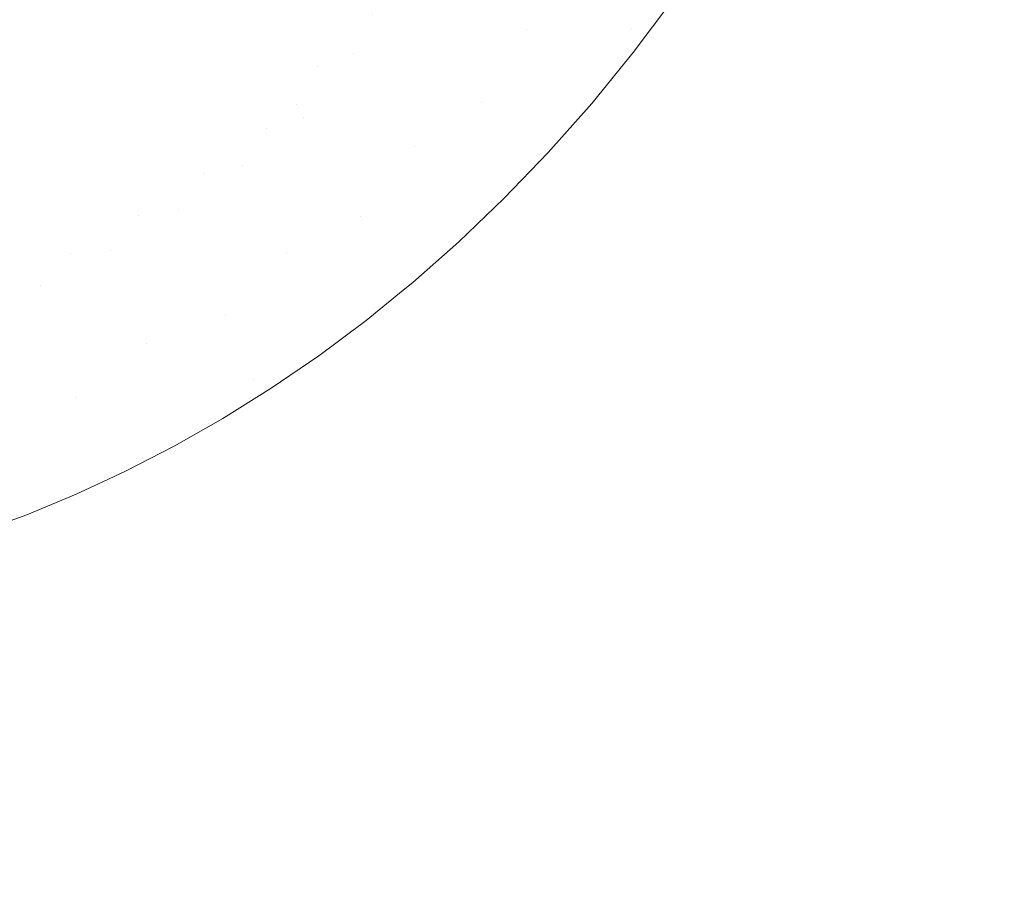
# Model space of a CAD drawing. Header units: centimetres. Extents: x -21.6 to 22.7, y 3.4 to 5.2.
# Tile 199 of 256: x 7.746 to 7.915, y 3.55 to 3.7. Entities that reach past the tile are written whole.
import ezdxf

# ---------------------------------------------------------------- set-up
doc = ezdxf.new("R2010")
doc.units = ezdxf.units.CM
doc.header["$LTSCALE"] = 2.54
doc.layers.add('Lucido design-1', color=7, linetype='Continuous')

# ---------------------------------------------------------------- blocks, each defined once
blk = doc.blocks.new('Gruppo-4-1')
at = {"color": 7, "linetype": 'Continuous', "lineweight": 9}
blk.add_3dface([(-21.50342, 5.10021, -1872.21551), (-21.50342, 3.50021, -1872.21551), (22.63035, 3.50021, -1872.21551), (22.63035, 5.10021, -1872.21551)], dxfattribs=at)
for points, invisible_edges in [([(22.63035, 5.10021, -1873.01551), (22.63035, 3.50021, -1873.01551), (7.68658, 3.6009, -1873.01551), (7.69526, 3.60179, -1873.01551)], 10), ([(22.63035, 5.10021, -1873.01551), (7.69526, 3.60179, -1873.01551), (7.70079, 3.60259, -1873.01551)], 9), ([(7.70079, 3.60259, -1873.01551), (7.70392, 3.60304, -1873.01551), (22.63035, 5.10021, -1873.01551)], 10), ([(22.63035, 5.10021, -1873.01551), (7.70392, 3.60304, -1873.01551), (7.71256, 3.60467, -1873.01551)], 9), ([(22.63035, 5.10021, -1873.01551), (7.71256, 3.60467, -1873.01551), (7.72118, 3.60666, -1873.01551)], 9), ([(22.63035, 5.10021, -1873.01551), (7.72118, 3.60666, -1873.01551), (7.72978, 3.60904, -1873.01551)], 9), ([(22.63035, 5.10021, -1873.01551), (7.72978, 3.60904, -1873.01551), (7.73835, 3.61179, -1873.01551)], 9), ([(22.63035, 5.10021, -1873.01551), (7.73835, 3.61179, -1873.01551), (7.74689, 3.61493, -1873.01551)], 9), ([(22.63035, 5.10021, -1873.01551), (7.74689, 3.61493, -1873.01551), (7.75539, 3.61846, -1873.01551)], 9), ([(22.63035, 5.10021, -1873.01551), (7.75539, 3.61846, -1873.01551), (7.76006, 3.62063, -1873.01551)], 9), ([(7.76006, 3.62063, -1873.01551), (7.76385, 3.6224, -1873.01551), (22.63035, 5.10021, -1873.01551)], 10), ([(22.63035, 5.10021, -1873.01551), (7.76385, 3.6224, -1873.01551), (7.77227, 3.62674, -1873.01551)], 9), ([(22.63035, 5.10021, -1873.01551), (7.77227, 3.62674, -1873.01551), (7.78063, 3.63151, -1873.01551)], 9), ([(22.63035, 5.10021, -1873.01551), (7.78063, 3.63151, -1873.01551), (7.78892, 3.6367, -1873.01551)], 9), ([(22.63035, 5.10021, -1873.01551), (7.78892, 3.6367, -1873.01551), (7.79714, 3.64232, -1873.01551)], 9), ([(22.63035, 5.10021, -1873.01551), (7.79714, 3.64232, -1873.01551), (7.80528, 3.6484, -1873.01551)], 9), ([(22.63035, 5.10021, -1873.01551), (7.80528, 3.6484, -1873.01551), (7.8117, 3.65362, -1873.01551)], 9), ([(7.8117, 3.65362, -1873.01551), (7.81332, 3.65493, -1873.01551), (22.63035, 5.10021, -1873.01551)], 10), ([(22.63035, 5.10021, -1873.01551), (7.81332, 3.65493, -1873.01551), (7.82124, 3.66193, -1873.01551)], 9), ([(22.63035, 5.10021, -1873.01551), (7.82124, 3.66193, -1873.01551), (7.82903, 3.6694, -1873.01551)], 9), ([(22.63035, 5.10021, -1873.01551), (7.82903, 3.6694, -1873.01551), (7.83667, 3.67735, -1873.01551)], 9), ([(7.83667, 3.67735, -1873.01551), (7.84414, 3.68579, -1873.01551), (22.63035, 5.10021, -1873.01551)], 10), ([(7.84414, 3.68579, -1873.01551), (7.85149, 3.69482, -1873.01551), (22.63035, 5.10021, -1873.01551)], 10), ([(22.63035, 5.10021, -1873.01551), (7.85149, 3.69482, -1873.01551), (7.85284, 3.69663, -1873.01551), (7.85855, 3.70425, -1873.01551)], 9), ([(7.85096, 3.69873, -1873.01547), (7.84906, 3.70084, -1873.01532), (7.86507, 3.72396, -1873.01532), (7.86715, 3.72209, -1873.01547)], 15), ([(7.85096, 3.69873, -1873.01547), (7.86715, 3.72209, -1873.01547), (7.86536, 3.71417, -1873.01551), (7.85855, 3.70425, -1873.01551)], 11), ([(7.82429, 3.70914, -1873.00978), (7.81545, 3.69934, -1873.00978), (7.8139, 3.70148, -1873.00872), (7.82264, 3.71117, -1873.00872)], 15), ([(7.83111, 3.7007, -1873.01315), (7.83968, 3.71128, -1873.01315), (7.84153, 3.70922, -1873.01377), (7.83287, 3.69853, -1873.01377)], 15), ([(7.82596, 3.70707, -1873.01075), (7.81703, 3.69717, -1873.01075), (7.81545, 3.69934, -1873.00978), (7.82429, 3.70914, -1873.00978)], 15), ([(7.83287, 3.69853, -1873.01377), (7.84153, 3.70922, -1873.01377), (7.84339, 3.70715, -1873.0143)], 11), ([(7.82765, 3.70497, -1873.01164), (7.81863, 3.69496, -1873.01164), (7.81703, 3.69717, -1873.01075), (7.82596, 3.70707, -1873.01075)], 15), ([(7.83287, 3.69853, -1873.01377), (7.84339, 3.70715, -1873.0143), (7.82521, 3.68589, -1873.0143)], 11), ([(7.84339, 3.70715, -1873.0143), (7.84527, 3.70506, -1873.01474), (7.82689, 3.68357, -1873.01474), (7.82521, 3.68589, -1873.0143)], 15), ([(7.79181, 3.70053, -1873.00085), (7.79642, 3.70473, -1873.00085), (7.7977, 3.70275, -1873.00233), (7.79304, 3.69851, -1873.00233)], 15), ([(7.80496, 3.70311, -1873.0051), (7.80035, 3.69866, -1873.0051), (7.79901, 3.70073, -1873.00375), (7.80357, 3.70513, -1873.00375)], 15), ([(7.82937, 3.70285, -1873.01244), (7.82025, 3.69273, -1873.01244), (7.81863, 3.69496, -1873.01164), (7.82765, 3.70497, -1873.01164)], 15), ([(7.82859, 3.68123, -1873.01508), (7.82689, 3.68357, -1873.01474), (7.84527, 3.70506, -1873.01474), (7.84716, 3.70295, -1873.01508)], 15), ([(7.74662, 3.69891, -1872.97751), (7.74609, 3.70031, -1872.97551), (7.751, 3.70312, -1872.97551), (7.75156, 3.70175, -1872.97751)], 15), ([(7.75277, 3.69881, -1872.98144), (7.75216, 3.70031, -1872.97949), (7.75702, 3.70333, -1872.97949), (7.75768, 3.70185, -1872.98144)], 15), ([(7.75907, 3.69871, -1872.9853), (7.75836, 3.70031, -1872.98338), (7.76319, 3.70352, -1872.98338), (7.76394, 3.70194, -1872.9853)], 15), ([(7.76552, 3.6986, -1872.98904), (7.76472, 3.7003, -1872.98718), (7.76951, 3.70371, -1872.98718), (7.77036, 3.70204, -1872.98904)], 15), ([(7.77694, 3.70215, -1872.99264), (7.77214, 3.69852, -1872.99264), (7.77123, 3.70031, -1872.99086), (7.77598, 3.70391, -1872.99086)], 15), ([(7.77792, 3.70033, -1872.99438), (7.78263, 3.70414, -1872.99438), (7.78368, 3.7023, -1872.99607), (7.77893, 3.69846, -1872.99607)], 15), ([(7.7906, 3.70249, -1872.99931), (7.7859, 3.69845, -1872.99931), (7.78478, 3.7004, -1872.99772), (7.78944, 3.7044, -1872.99772)], 15), ([(7.80638, 3.70104, -1873.00638), (7.80172, 3.69655, -1873.00638), (7.80035, 3.69866, -1873.0051), (7.80496, 3.70311, -1873.0051)], 15), ([(7.80638, 3.70104, -1873.00638), (7.81238, 3.70358, -1873.00759), (7.80312, 3.69439, -1873.00759)], 11), ([(7.81238, 3.70358, -1873.00759), (7.8139, 3.70148, -1873.00872), (7.80454, 3.69219, -1873.00872), (7.80312, 3.69439, -1873.00759)], 15), ([(7.83111, 3.7007, -1873.01315), (7.82189, 3.69047, -1873.01315), (7.82025, 3.69273, -1873.01244), (7.82937, 3.70285, -1873.01244)], 15), ([(7.84716, 3.70295, -1873.01508), (7.84906, 3.70084, -1873.01532), (7.83029, 3.67889, -1873.01532), (7.82859, 3.68123, -1873.01508)], 15), ([(7.85855, 3.70425, -1873.01551), (7.85284, 3.69663, -1873.01551), (7.85096, 3.69873, -1873.01547)], 10), ([(7.74061, 3.699, -1872.97351), (7.74558, 3.70164, -1872.97351), (7.74609, 3.70031, -1872.97551), (7.74109, 3.69765, -1872.97551)], 15), ([(7.75156, 3.70175, -1872.97751), (7.75216, 3.70031, -1872.97949), (7.74718, 3.69745, -1872.97949), (7.74662, 3.69891, -1872.97751)], 15), ([(7.75768, 3.70185, -1872.98144), (7.75836, 3.70031, -1872.98338), (7.75342, 3.69725, -1872.98338), (7.75277, 3.69881, -1872.98144)], 15), ([(7.76394, 3.70194, -1872.9853), (7.76472, 3.7003, -1872.98718), (7.75981, 3.69704, -1872.98718), (7.75907, 3.69871, -1872.9853)], 15), ([(7.77036, 3.70204, -1872.98904), (7.77123, 3.70031, -1872.99086), (7.76636, 3.69684, -1872.99086), (7.76552, 3.6986, -1872.98904)], 15), ([(7.77792, 3.70033, -1872.99438), (7.77308, 3.69666, -1872.99438), (7.77214, 3.69852, -1872.99264), (7.77694, 3.70215, -1872.99264)], 15), ([(7.77893, 3.69846, -1872.99607), (7.78368, 3.7023, -1872.99607), (7.78478, 3.7004, -1872.99772), (7.77998, 3.69653, -1872.99772)], 15), ([(7.79181, 3.70053, -1873.00085), (7.78705, 3.69644, -1873.00085), (7.7859, 3.69845, -1872.99931), (7.7906, 3.70249, -1872.99931)], 15), ([(7.79304, 3.69851, -1873.00233), (7.7977, 3.70275, -1873.00233), (7.79901, 3.70073, -1873.00375), (7.7943, 3.69644, -1873.00375)], 15), ([(7.80599, 3.68995, -1873.00978), (7.80454, 3.69219, -1873.00872), (7.8139, 3.70148, -1873.00872), (7.81545, 3.69934, -1873.00978)], 15), ([(7.74159, 3.69623, -1872.97751), (7.74109, 3.69765, -1872.97551), (7.74609, 3.70031, -1872.97551), (7.74662, 3.69891, -1872.97751)], 15), ([(7.74776, 3.69593, -1872.98144), (7.74718, 3.69745, -1872.97949), (7.75216, 3.70031, -1872.97949), (7.75277, 3.69881, -1872.98144)], 15), ([(7.75409, 3.69562, -1872.9853), (7.75342, 3.69725, -1872.98338), (7.75836, 3.70031, -1872.98338), (7.75907, 3.69871, -1872.9853)], 15), ([(7.76057, 3.69531, -1872.98904), (7.75981, 3.69704, -1872.98718), (7.76472, 3.7003, -1872.98718), (7.76552, 3.6986, -1872.98904)], 15), ([(7.76636, 3.69684, -1872.99086), (7.77123, 3.70031, -1872.99086), (7.77214, 3.69852, -1872.99264), (7.76723, 3.69502, -1872.99264)], 15), ([(7.77893, 3.69846, -1872.99607), (7.77405, 3.69475, -1872.99607), (7.77308, 3.69666, -1872.99438), (7.77792, 3.70033, -1872.99438)], 15), ([(7.77998, 3.69653, -1872.99772), (7.78478, 3.7004, -1872.99772), (7.7859, 3.69845, -1872.99931), (7.78106, 3.69454, -1872.99931)], 15), ([(7.79304, 3.69851, -1873.00233), (7.78824, 3.69439, -1873.00233), (7.78705, 3.69644, -1873.00085), (7.79181, 3.70053, -1873.00085)], 15), ([(7.7943, 3.69644, -1873.00375), (7.79901, 3.70073, -1873.00375), (7.80035, 3.69866, -1873.0051), (7.79559, 3.69433, -1873.0051)], 15), ([(7.80312, 3.69439, -1873.00759), (7.80172, 3.69655, -1873.00638), (7.80638, 3.70104, -1873.00638)], 11), ([(7.83287, 3.69853, -1873.01377), (7.82354, 3.68819, -1873.01377), (7.82189, 3.69047, -1873.01315), (7.83111, 3.7007, -1873.01315)], 15), ([(7.83199, 3.67654, -1873.01547), (7.83029, 3.67889, -1873.01532), (7.84906, 3.70084, -1873.01532), (7.85096, 3.69873, -1873.01547)], 15), ([(7.74662, 3.69891, -1872.97751), (7.74718, 3.69745, -1872.97949), (7.74211, 3.69476, -1872.97949), (7.74159, 3.69623, -1872.97751)], 15), ([(7.75277, 3.69881, -1872.98144), (7.75342, 3.69725, -1872.98338), (7.74837, 3.69435, -1872.98338), (7.74776, 3.69593, -1872.98144)], 15), ([(7.75907, 3.69871, -1872.9853), (7.75981, 3.69704, -1872.98718), (7.75479, 3.69393, -1872.98718), (7.75409, 3.69562, -1872.9853)], 15), ([(7.76552, 3.6986, -1872.98904), (7.76636, 3.69684, -1872.99086), (7.76137, 3.69352, -1872.99086), (7.76057, 3.69531, -1872.98904)], 15), ([(7.76723, 3.69502, -1872.99264), (7.77214, 3.69852, -1872.99264), (7.77308, 3.69666, -1872.99438), (7.76812, 3.69314, -1872.99438)], 15), ([(7.77998, 3.69653, -1872.99772), (7.77505, 3.69279, -1872.99772), (7.77405, 3.69475, -1872.99607), (7.77893, 3.69846, -1872.99607)], 15), ([(7.78106, 3.69454, -1872.99931), (7.7859, 3.69845, -1872.99931), (7.78705, 3.69644, -1873.00085), (7.78216, 3.69249, -1873.00085)], 15), ([(7.7943, 3.69644, -1873.00375), (7.78945, 3.69228, -1873.00375), (7.78824, 3.69439, -1873.00233), (7.79304, 3.69851, -1873.00233)], 15), ([(7.79559, 3.69433, -1873.0051), (7.80035, 3.69866, -1873.0051), (7.80172, 3.69655, -1873.00638), (7.79691, 3.69217, -1873.00638)], 15), ([(7.81545, 3.69934, -1873.00978), (7.81703, 3.69717, -1873.01075), (7.80747, 3.68768, -1873.01075), (7.80599, 3.68995, -1873.00978)], 15), ([(7.82521, 3.68589, -1873.0143), (7.82354, 3.68819, -1873.01377), (7.83287, 3.69853, -1873.01377)], 11), ([(7.84414, 3.68579, -1873.01551), (7.83667, 3.67735, -1873.01551), (7.83199, 3.67654, -1873.01547), (7.85096, 3.69873, -1873.01547)], 14), ([(7.85096, 3.69873, -1873.01547), (7.85149, 3.69482, -1873.01551), (7.84414, 3.68579, -1873.01551)], 9), ([(7.85096, 3.69873, -1873.01547), (7.85284, 3.69663, -1873.01551), (7.85149, 3.69482, -1873.01551)], 9), ([(7.74265, 3.69322, -1872.98144), (7.74211, 3.69476, -1872.97949), (7.74718, 3.69745, -1872.97949), (7.74776, 3.69593, -1872.98144)], 15), ([(7.749, 3.6927, -1872.9853), (7.74837, 3.69435, -1872.98338), (7.75342, 3.69725, -1872.98338), (7.75409, 3.69562, -1872.9853)], 15), ([(7.75551, 3.69218, -1872.98904), (7.75479, 3.69393, -1872.98718), (7.75981, 3.69704, -1872.98718), (7.76057, 3.69531, -1872.98904)], 15), ([(7.76723, 3.69502, -1872.99264), (7.76219, 3.69167, -1872.99264), (7.76137, 3.69352, -1872.99086), (7.76636, 3.69684, -1872.99086)], 15), ([(7.76812, 3.69314, -1872.99438), (7.77308, 3.69666, -1872.99438), (7.77405, 3.69475, -1872.99607), (7.76905, 3.69119, -1872.99607)], 15), ([(7.78106, 3.69454, -1872.99931), (7.77608, 3.69076, -1872.99931), (7.77505, 3.69279, -1872.99772), (7.77998, 3.69653, -1872.99772)], 15), ([(7.78216, 3.69249, -1873.00085), (7.78705, 3.69644, -1873.00085), (7.78824, 3.69439, -1873.00233), (7.7833, 3.69039, -1873.00233)], 15), ([(7.79559, 3.69433, -1873.0051), (7.79069, 3.69012, -1873.0051), (7.78945, 3.69228, -1873.00375), (7.7943, 3.69644, -1873.00375)], 15), ([(7.79691, 3.69217, -1873.00638), (7.80172, 3.69655, -1873.00638), (7.80312, 3.69439, -1873.00759)], 11), ([(7.80896, 3.68537, -1873.01164), (7.80747, 3.68768, -1873.01075), (7.81703, 3.69717, -1873.01075), (7.81863, 3.69496, -1873.01164)], 15), ([(7.74776, 3.69593, -1872.98144), (7.74837, 3.69435, -1872.98338), (7.74321, 3.69161, -1872.98338), (7.74265, 3.69322, -1872.98144)], 15), ([(7.75409, 3.69562, -1872.9853), (7.75479, 3.69393, -1872.98718), (7.74965, 3.69098, -1872.98718), (7.749, 3.6927, -1872.9853)], 15), ([(7.76057, 3.69531, -1872.98904), (7.76137, 3.69352, -1872.99086), (7.75626, 3.69036, -1872.99086), (7.75551, 3.69218, -1872.98904)], 15), ([(7.76812, 3.69314, -1872.99438), (7.76304, 3.68976, -1872.99438), (7.76219, 3.69167, -1872.99264), (7.76723, 3.69502, -1872.99264)], 15), ([(7.76905, 3.69119, -1872.99607), (7.77405, 3.69475, -1872.99607), (7.77505, 3.69279, -1872.99772), (7.77, 3.68919, -1872.99772)], 15), ([(7.78216, 3.69249, -1873.00085), (7.77714, 3.68868, -1873.00085), (7.77608, 3.69076, -1872.99931), (7.78106, 3.69454, -1872.99931)], 15), ([(7.7833, 3.69039, -1873.00233), (7.78824, 3.69439, -1873.00233), (7.78945, 3.69228, -1873.00375), (7.78446, 3.68825, -1873.00375)], 15), ([(7.79691, 3.69217, -1873.00638), (7.80312, 3.69439, -1873.00759), (7.79326, 3.68567, -1873.00759)], 11), ([(7.80312, 3.69439, -1873.00759), (7.80454, 3.69219, -1873.00872), (7.79458, 3.68337, -1873.00872), (7.79326, 3.68567, -1873.00759)], 15), ([(7.81863, 3.69496, -1873.01164), (7.82025, 3.69273, -1873.01244), (7.81048, 3.68303, -1873.01244), (7.80896, 3.68537, -1873.01164)], 15), ([(7.7438, 3.68994, -1872.9853), (7.74321, 3.69161, -1872.98338), (7.74837, 3.69435, -1872.98338), (7.749, 3.6927, -1872.9853)], 15), ([(7.749, 3.6927, -1872.9853), (7.74965, 3.69098, -1872.98718), (7.74441, 3.6882, -1872.98718), (7.7438, 3.68994, -1872.9853)], 15), ([(7.75033, 3.6892, -1872.98904), (7.74965, 3.69098, -1872.98718), (7.75479, 3.69393, -1872.98718), (7.75551, 3.69218, -1872.98904)], 15), ([(7.75703, 3.68848, -1872.99264), (7.75626, 3.69036, -1872.99086), (7.76137, 3.69352, -1872.99086), (7.76219, 3.69167, -1872.99264)], 15), ([(7.76905, 3.69119, -1872.99607), (7.76391, 3.68778, -1872.99607), (7.76304, 3.68976, -1872.99438), (7.76812, 3.69314, -1872.99438)], 15), ([(7.77, 3.68919, -1872.99772), (7.77505, 3.69279, -1872.99772), (7.77608, 3.69076, -1872.99931), (7.77098, 3.68713, -1872.99931)], 15), ([(7.79691, 3.69217, -1873.00638), (7.79196, 3.68792, -1873.00638), (7.79069, 3.69012, -1873.0051), (7.79559, 3.69433, -1873.0051)], 15), ([(7.81048, 3.68303, -1873.01244), (7.82025, 3.69273, -1873.01244), (7.82189, 3.69047, -1873.01315), (7.81201, 3.68067, -1873.01315)], 15), ([(7.74505, 3.6864, -1872.98904), (7.74441, 3.6882, -1872.98718), (7.74965, 3.69098, -1872.98718), (7.75033, 3.6892, -1872.98904)], 15), ([(7.75551, 3.69218, -1872.98904), (7.75626, 3.69036, -1872.99086), (7.75104, 3.68736, -1872.99086), (7.75033, 3.6892, -1872.98904)], 15), ([(7.76219, 3.69167, -1872.99264), (7.76304, 3.68976, -1872.99438), (7.75783, 3.68654, -1872.99438), (7.75703, 3.68848, -1872.99264)], 15), ([(7.77, 3.68919, -1872.99772), (7.76482, 3.68575, -1872.99772), (7.76391, 3.68778, -1872.99607), (7.76905, 3.69119, -1872.99607)], 15), ([(7.7833, 3.69039, -1873.00233), (7.77822, 3.68654, -1873.00233), (7.77714, 3.68868, -1873.00085), (7.78216, 3.69249, -1873.00085)], 15), ([(7.78446, 3.68825, -1873.00375), (7.78945, 3.69228, -1873.00375), (7.79069, 3.69012, -1873.0051), (7.78565, 3.68605, -1873.0051)], 15), ([(7.79326, 3.68567, -1873.00759), (7.79196, 3.68792, -1873.00638), (7.79691, 3.69217, -1873.00638)], 11), ([(7.79592, 3.68104, -1873.00978), (7.79458, 3.68337, -1873.00872), (7.80454, 3.69219, -1873.00872), (7.80599, 3.68995, -1873.00978)], 15), ([(7.75176, 3.68545, -1872.99264), (7.75104, 3.68736, -1872.99086), (7.75626, 3.69036, -1872.99086), (7.75703, 3.68848, -1872.99264)], 15), ([(7.75783, 3.68654, -1872.99438), (7.76304, 3.68976, -1872.99438), (7.76391, 3.68778, -1872.99607), (7.75866, 3.68453, -1872.99607)], 15), ([(7.77098, 3.68713, -1872.99931), (7.77608, 3.69076, -1872.99931), (7.77714, 3.68868, -1873.00085), (7.77198, 3.68501, -1873.00085)], 15), ([(7.78446, 3.68825, -1873.00375), (7.77933, 3.68435, -1873.00375), (7.77822, 3.68654, -1873.00233), (7.7833, 3.69039, -1873.00233)], 15), ([(7.78565, 3.68605, -1873.0051), (7.79069, 3.69012, -1873.0051), (7.79196, 3.68792, -1873.00638), (7.78687, 3.6838, -1873.00638)], 15), ([(7.80599, 3.68995, -1873.00978), (7.80747, 3.68768, -1873.01075), (7.79729, 3.67867, -1873.01075), (7.79592, 3.68104, -1873.00978)], 15), ([(7.81201, 3.68067, -1873.01315), (7.82189, 3.69047, -1873.01315), (7.82354, 3.68819, -1873.01377), (7.81356, 3.67828, -1873.01377)], 15), ([(7.75033, 3.6892, -1872.98904), (7.75104, 3.68736, -1872.99086), (7.74571, 3.68453, -1872.99086), (7.74505, 3.6864, -1872.98904)], 15), ([(7.75703, 3.68848, -1872.99264), (7.75783, 3.68654, -1872.99438), (7.75252, 3.68348, -1872.99438), (7.75176, 3.68545, -1872.99264)], 15), ([(7.75866, 3.68453, -1872.99607), (7.76391, 3.68778, -1872.99607), (7.76482, 3.68575, -1872.99772), (7.75951, 3.68246, -1872.99772)], 15), ([(7.77098, 3.68713, -1872.99931), (7.76574, 3.68365, -1872.99931), (7.76482, 3.68575, -1872.99772), (7.77, 3.68919, -1872.99772)], 15), ([(7.77198, 3.68501, -1873.00085), (7.77714, 3.68868, -1873.00085), (7.77822, 3.68654, -1873.00233), (7.77301, 3.68284, -1873.00233)], 15), ([(7.78565, 3.68605, -1873.0051), (7.78047, 3.68211, -1873.0051), (7.77933, 3.68435, -1873.00375), (7.78446, 3.68825, -1873.00375)], 15), ([(7.78687, 3.6838, -1873.00638), (7.79196, 3.68792, -1873.00638), (7.79326, 3.68567, -1873.00759), (7.78811, 3.6815, -1873.00759)], 15), ([(7.79867, 3.67626, -1873.01164), (7.79729, 3.67867, -1873.01075), (7.80747, 3.68768, -1873.01075), (7.80896, 3.68537, -1873.01164)], 15), ([(7.81356, 3.67828, -1873.01377), (7.82354, 3.68819, -1873.01377), (7.82521, 3.68589, -1873.0143)], 11), ([(7.74505, 3.6864, -1872.98904), (7.74571, 3.68453, -1872.99086), (7.74028, 3.68188, -1872.99086), (7.73967, 3.68377, -1872.98904)], 15), ([(7.74639, 3.6826, -1872.99264), (7.74571, 3.68453, -1872.99086), (7.75104, 3.68736, -1872.99086), (7.75176, 3.68545, -1872.99264)], 15), ([(7.75866, 3.68453, -1872.99607), (7.75329, 3.68145, -1872.99607), (7.75252, 3.68348, -1872.99438), (7.75783, 3.68654, -1872.99438)], 15), ([(7.77198, 3.68501, -1873.00085), (7.7667, 3.6815, -1873.00085), (7.76574, 3.68365, -1872.99931), (7.77098, 3.68713, -1872.99931)], 15), ([(7.77301, 3.68284, -1873.00233), (7.77822, 3.68654, -1873.00233), (7.77933, 3.68435, -1873.00375), (7.77407, 3.68061, -1873.00375)], 15), ([(7.78687, 3.6838, -1873.00638), (7.78163, 3.67982, -1873.00638), (7.78047, 3.68211, -1873.0051), (7.78565, 3.68605, -1873.0051)], 15), ([(7.74091, 3.67992, -1872.99264), (7.74028, 3.68188, -1872.99086), (7.74571, 3.68453, -1872.99086), (7.74639, 3.6826, -1872.99264)], 15), ([(7.75176, 3.68545, -1872.99264), (7.75252, 3.68348, -1872.99438), (7.74709, 3.6806, -1872.99438), (7.74639, 3.6826, -1872.99264)], 15), ([(7.75951, 3.68246, -1872.99772), (7.75409, 3.67935, -1872.99772), (7.75329, 3.68145, -1872.99607), (7.75866, 3.68453, -1872.99607)], 15), ([(7.75951, 3.68246, -1872.99772), (7.76482, 3.68575, -1872.99772), (7.76574, 3.68365, -1872.99931), (7.76039, 3.68034, -1872.99931)], 15), ([(7.77301, 3.68284, -1873.00233), (7.76768, 3.67929, -1873.00233), (7.7667, 3.6815, -1873.00085), (7.77198, 3.68501, -1873.00085)], 15), ([(7.77407, 3.68061, -1873.00375), (7.77933, 3.68435, -1873.00375), (7.78047, 3.68211, -1873.0051), (7.77515, 3.67833, -1873.0051)], 15), ([(7.78811, 3.6815, -1873.00759), (7.79326, 3.68567, -1873.00759), (7.79458, 3.68337, -1873.00872)], 11), ([(7.80896, 3.68537, -1873.01164), (7.81048, 3.68303, -1873.01244), (7.80007, 3.67383, -1873.01244), (7.79867, 3.67626, -1873.01164)], 15), ([(7.81356, 3.67828, -1873.01377), (7.82521, 3.68589, -1873.0143), (7.80437, 3.66636, -1873.0143)], 11), ([(7.82521, 3.68589, -1873.0143), (7.82689, 3.68357, -1873.01474), (7.80583, 3.66383, -1873.01474), (7.80437, 3.66636, -1873.0143)], 15), ([(7.74639, 3.6826, -1872.99264), (7.74709, 3.6806, -1872.99438), (7.74156, 3.6779, -1872.99438), (7.74091, 3.67992, -1872.99264)], 15), ([(7.74709, 3.6806, -1872.99438), (7.75252, 3.68348, -1872.99438), (7.75329, 3.68145, -1872.99607), (7.74782, 3.67854, -1872.99607)], 15), ([(7.76039, 3.68034, -1872.99931), (7.76574, 3.68365, -1872.99931), (7.7667, 3.6815, -1873.00085), (7.76129, 3.67815, -1873.00085)], 15), ([(7.77407, 3.68061, -1873.00375), (7.76868, 3.67703, -1873.00375), (7.76768, 3.67929, -1873.00233), (7.77301, 3.68284, -1873.00233)], 15), ([(7.78811, 3.6815, -1873.00759), (7.78282, 3.67749, -1873.00759), (7.78163, 3.67982, -1873.00638), (7.78687, 3.6838, -1873.00638)], 15), ([(7.78811, 3.6815, -1873.00759), (7.79458, 3.68337, -1873.00872), (7.78403, 3.67511, -1873.00872)], 11), ([(7.78526, 3.67269, -1873.00978), (7.78403, 3.67511, -1873.00872), (7.79458, 3.68337, -1873.00872), (7.79592, 3.68104, -1873.00978)], 15), ([(7.81201, 3.68067, -1873.01315), (7.80149, 3.67136, -1873.01315), (7.80007, 3.67383, -1873.01244), (7.81048, 3.68303, -1873.01244)], 15), ([(7.8073, 3.66128, -1873.01508), (7.80583, 3.66383, -1873.01474), (7.82689, 3.68357, -1873.01474), (7.82859, 3.68123, -1873.01508)], 15), ([(7.74782, 3.67854, -1872.99607), (7.75329, 3.68145, -1872.99607), (7.75409, 3.67935, -1872.99772), (7.74857, 3.67641, -1872.99772)], 15), ([(7.76039, 3.68034, -1872.99931), (7.75492, 3.67719, -1872.99931), (7.75409, 3.67935, -1872.99772), (7.75951, 3.68246, -1872.99772)], 15), ([(7.76129, 3.67815, -1873.00085), (7.7667, 3.6815, -1873.00085), (7.76768, 3.67929, -1873.00233), (7.76221, 3.67591, -1873.00233)], 15), ([(7.77515, 3.67833, -1873.0051), (7.78047, 3.68211, -1873.0051), (7.78163, 3.67982, -1873.00638), (7.77626, 3.676, -1873.00638)], 15), ([(7.78403, 3.67511, -1873.00872), (7.78282, 3.67749, -1873.00759), (7.78811, 3.6815, -1873.00759)], 11), ([(7.79592, 3.68104, -1873.00978), (7.79729, 3.67867, -1873.01075), (7.78651, 3.67023, -1873.01075), (7.78526, 3.67269, -1873.00978)], 15), ([(7.82859, 3.68123, -1873.01508), (7.83029, 3.67889, -1873.01532), (7.80877, 3.65873, -1873.01532), (7.8073, 3.66128, -1873.01508)], 15), ([(7.74782, 3.67854, -1872.99607), (7.74224, 3.67581, -1872.99607), (7.74156, 3.6779, -1872.99438), (7.74709, 3.6806, -1872.99438)], 15), ([(7.74857, 3.67641, -1872.99772), (7.75409, 3.67935, -1872.99772), (7.75492, 3.67719, -1872.99931), (7.74934, 3.67423, -1872.99931)], 15), ([(7.76129, 3.67815, -1873.00085), (7.75576, 3.67498, -1873.00085), (7.75492, 3.67719, -1872.99931), (7.76039, 3.68034, -1872.99931)], 15), ([(7.76221, 3.67591, -1873.00233), (7.76768, 3.67929, -1873.00233), (7.76868, 3.67703, -1873.00375), (7.76316, 3.67361, -1873.00375)], 15), ([(7.77515, 3.67833, -1873.0051), (7.76971, 3.67471, -1873.0051), (7.76868, 3.67703, -1873.00375), (7.77407, 3.68061, -1873.00375)], 15), ([(7.77626, 3.676, -1873.00638), (7.78163, 3.67982, -1873.00638), (7.78282, 3.67749, -1873.00759), (7.77739, 3.67363, -1873.00759)], 15), ([(7.81356, 3.67828, -1873.01377), (7.80293, 3.66887, -1873.01377), (7.80149, 3.67136, -1873.01315), (7.81201, 3.68067, -1873.01315)], 15), ([(7.74857, 3.67641, -1872.99772), (7.74293, 3.67366, -1872.99772), (7.74224, 3.67581, -1872.99607), (7.74782, 3.67854, -1872.99607)], 15), ([(7.76221, 3.67591, -1873.00233), (7.75663, 3.6727, -1873.00233), (7.75576, 3.67498, -1873.00085), (7.76129, 3.67815, -1873.00085)], 15), ([(7.77626, 3.676, -1873.00638), (7.77076, 3.67235, -1873.00638), (7.76971, 3.67471, -1873.0051), (7.77515, 3.67833, -1873.0051)], 15), ([(7.77739, 3.67363, -1873.00759), (7.78282, 3.67749, -1873.00759), (7.78403, 3.67511, -1873.00872)], 11), ([(7.78777, 3.66773, -1873.01164), (7.78651, 3.67023, -1873.01075), (7.79729, 3.67867, -1873.01075), (7.79867, 3.67626, -1873.01164)], 15), ([(7.80437, 3.66636, -1873.0143), (7.80293, 3.66887, -1873.01377), (7.81356, 3.67828, -1873.01377)], 11), ([(7.81024, 3.65616, -1873.01547), (7.80877, 3.65873, -1873.01532), (7.83029, 3.67889, -1873.01532), (7.83199, 3.67654, -1873.01547)], 15), ([(7.74934, 3.67423, -1872.99931), (7.74365, 3.67145, -1872.99931), (7.74293, 3.67366, -1872.99772), (7.74857, 3.67641, -1872.99772)], 15), ([(7.74934, 3.67423, -1872.99931), (7.75492, 3.67719, -1872.99931), (7.75576, 3.67498, -1873.00085), (7.75013, 3.67198, -1873.00085)], 15), ([(7.76316, 3.67361, -1873.00375), (7.75752, 3.67037, -1873.00375), (7.75663, 3.6727, -1873.00233), (7.76221, 3.67591, -1873.00233)], 15), ([(7.76316, 3.67361, -1873.00375), (7.76868, 3.67703, -1873.00375), (7.76971, 3.67471, -1873.0051), (7.76413, 3.67126, -1873.0051)], 15), ([(7.77739, 3.67363, -1873.00759), (7.77183, 3.66993, -1873.00759), (7.77076, 3.67235, -1873.00638), (7.77626, 3.676, -1873.00638)], 15), ([(7.79867, 3.67626, -1873.01164), (7.80007, 3.67383, -1873.01244), (7.78906, 3.6652, -1873.01244), (7.78777, 3.66773, -1873.01164)], 15), ([(7.81024, 3.65616, -1873.01547), (7.83199, 3.67654, -1873.01547), (7.82903, 3.6694, -1873.01551), (7.82124, 3.66193, -1873.01551)], 11), ([(7.83199, 3.67654, -1873.01547), (7.83667, 3.67735, -1873.01551), (7.82903, 3.6694, -1873.01551)], 9), ([(7.75013, 3.67198, -1873.00085), (7.74438, 3.66918, -1873.00085), (7.74365, 3.67145, -1872.99931), (7.74934, 3.67423, -1872.99931)], 15), ([(7.75013, 3.67198, -1873.00085), (7.75576, 3.67498, -1873.00085), (7.75663, 3.6727, -1873.00233), (7.75094, 3.66968, -1873.00233)], 15), ([(7.76413, 3.67126, -1873.0051), (7.76971, 3.67471, -1873.0051), (7.77076, 3.67235, -1873.00638), (7.76512, 3.66886, -1873.00638)], 15), ([(7.77739, 3.67363, -1873.00759), (7.78403, 3.67511, -1873.00872), (7.77292, 3.66747, -1873.00872)], 11), ([(7.77403, 3.66497, -1873.00978), (7.77292, 3.66747, -1873.00872), (7.78403, 3.67511, -1873.00872), (7.78526, 3.67269, -1873.00978)], 15), ([(7.75094, 3.66968, -1873.00233), (7.75663, 3.6727, -1873.00233), (7.75752, 3.67037, -1873.00375), (7.75177, 3.66732, -1873.00375)], 15), ([(7.76413, 3.67126, -1873.0051), (7.75843, 3.66799, -1873.0051), (7.75752, 3.67037, -1873.00375), (7.76316, 3.67361, -1873.00375)], 15), ([(7.76512, 3.66886, -1873.00638), (7.77076, 3.67235, -1873.00638), (7.77183, 3.66993, -1873.00759), (7.76613, 3.66641, -1873.00759)], 15), ([(7.77292, 3.66747, -1873.00872), (7.77183, 3.66993, -1873.00759), (7.77739, 3.67363, -1873.00759)], 11), ([(7.78526, 3.67269, -1873.00978), (7.78651, 3.67023, -1873.01075), (7.77515, 3.66242, -1873.01075), (7.77403, 3.66497, -1873.00978)], 15), ([(7.78906, 3.6652, -1873.01244), (7.80007, 3.67383, -1873.01244), (7.80149, 3.67136, -1873.01315), (7.79036, 3.66264, -1873.01315)], 15), ([(7.75094, 3.66968, -1873.00233), (7.74513, 3.66684, -1873.00233), (7.74438, 3.66918, -1873.00085), (7.75013, 3.67198, -1873.00085)], 15), ([(7.76512, 3.66886, -1873.00638), (7.75937, 3.66555, -1873.00638), (7.75843, 3.66799, -1873.0051), (7.76413, 3.67126, -1873.0051)], 15), ([(7.79036, 3.66264, -1873.01315), (7.80149, 3.67136, -1873.01315), (7.80293, 3.66887, -1873.01377), (7.79167, 3.66006, -1873.01377)], 15), ([(7.75177, 3.66732, -1873.00375), (7.74591, 3.66445, -1873.00375), (7.74513, 3.66684, -1873.00233), (7.75094, 3.66968, -1873.00233)], 15), ([(7.75177, 3.66732, -1873.00375), (7.75752, 3.67037, -1873.00375), (7.75843, 3.66799, -1873.0051), (7.75262, 3.6649, -1873.0051)], 15), ([(7.76613, 3.66641, -1873.00759), (7.77183, 3.66993, -1873.00759), (7.77292, 3.66747, -1873.00872)], 11), ([(7.7763, 3.65984, -1873.01164), (7.77515, 3.66242, -1873.01075), (7.78651, 3.67023, -1873.01075), (7.78777, 3.66773, -1873.01164)], 15), ([(7.75262, 3.6649, -1873.0051), (7.7467, 3.66201, -1873.0051), (7.74591, 3.66445, -1873.00375), (7.75177, 3.66732, -1873.00375)], 15), ([(7.75262, 3.6649, -1873.0051), (7.75843, 3.66799, -1873.0051), (7.75937, 3.66555, -1873.00638), (7.75349, 3.66243, -1873.00638)], 15), ([(7.76613, 3.66641, -1873.00759), (7.76031, 3.66306, -1873.00759), (7.75937, 3.66555, -1873.00638), (7.76512, 3.66886, -1873.00638)], 15), ([(7.76613, 3.66641, -1873.00759), (7.77292, 3.66747, -1873.00872), (7.76128, 3.66053, -1873.00872)], 11), ([(7.76227, 3.65795, -1873.00978), (7.76128, 3.66053, -1873.00872), (7.77292, 3.66747, -1873.00872), (7.77403, 3.66497, -1873.00978)], 15), ([(7.78777, 3.66773, -1873.01164), (7.78906, 3.6652, -1873.01244), (7.77746, 3.65723, -1873.01244), (7.7763, 3.65984, -1873.01164)], 15), ([(7.79167, 3.66006, -1873.01377), (7.80293, 3.66887, -1873.01377), (7.80437, 3.66636, -1873.0143)], 11), ([(7.73923, 3.6642, -1873.00233), (7.74513, 3.66684, -1873.00233), (7.74591, 3.66445, -1873.00375), (7.73994, 3.66179, -1873.00375)], 15), ([(7.75349, 3.66243, -1873.00638), (7.75937, 3.66555, -1873.00638), (7.76031, 3.66306, -1873.00759), (7.75438, 3.65991, -1873.00759)], 15), ([(7.76128, 3.66053, -1873.00872), (7.76031, 3.66306, -1873.00759), (7.76613, 3.66641, -1873.00759)], 11), ([(7.79167, 3.66006, -1873.01377), (7.80437, 3.66636, -1873.0143), (7.78101, 3.64921, -1873.0143)], 11), ([(7.80437, 3.66636, -1873.0143), (7.80583, 3.66383, -1873.01474), (7.78222, 3.64649, -1873.01474), (7.78101, 3.64921, -1873.0143)], 15), ([(7.73994, 3.66179, -1873.00375), (7.74591, 3.66445, -1873.00375), (7.7467, 3.66201, -1873.0051), (7.74067, 3.65931, -1873.0051)], 15), ([(7.75349, 3.66243, -1873.00638), (7.7475, 3.65951, -1873.00638), (7.7467, 3.66201, -1873.0051), (7.75262, 3.6649, -1873.0051)], 15), ([(7.77403, 3.66497, -1873.00978), (7.77515, 3.66242, -1873.01075), (7.76327, 3.65533, -1873.01075), (7.76227, 3.65795, -1873.00978)], 15), ([(7.79036, 3.66264, -1873.01315), (7.77863, 3.65458, -1873.01315), (7.77746, 3.65723, -1873.01244), (7.78906, 3.6652, -1873.01244)], 15), ([(7.75438, 3.65991, -1873.00759), (7.74833, 3.65695, -1873.00759), (7.7475, 3.65951, -1873.00638), (7.75349, 3.66243, -1873.00638)], 15), ([(7.75438, 3.65991, -1873.00759), (7.76031, 3.66306, -1873.00759), (7.76128, 3.66053, -1873.00872)], 11), ([(7.76428, 3.65267, -1873.01164), (7.76327, 3.65533, -1873.01075), (7.77515, 3.66242, -1873.01075), (7.7763, 3.65984, -1873.01164)], 15), ([(7.79167, 3.66006, -1873.01377), (7.77982, 3.65191, -1873.01377), (7.77863, 3.65458, -1873.01315), (7.79036, 3.66264, -1873.01315)], 15), ([(7.78343, 3.64376, -1873.01508), (7.78222, 3.64649, -1873.01474), (7.80583, 3.66383, -1873.01474), (7.8073, 3.66128, -1873.01508)], 15), ([(7.74067, 3.65931, -1873.0051), (7.7467, 3.66201, -1873.0051), (7.7475, 3.65951, -1873.00638), (7.74141, 3.65678, -1873.00638)], 15), ([(7.75438, 3.65991, -1873.00759), (7.76128, 3.66053, -1873.00872), (7.74917, 3.65436, -1873.00872)], 11), ([(7.75002, 3.65171, -1873.00978), (7.74917, 3.65436, -1873.00872), (7.76128, 3.66053, -1873.00872), (7.76227, 3.65795, -1873.00978)], 15), ([(7.8073, 3.66128, -1873.01508), (7.80877, 3.65873, -1873.01532), (7.78464, 3.64102, -1873.01532), (7.78343, 3.64376, -1873.01508)], 15), ([(7.82124, 3.66193, -1873.01551), (7.81332, 3.65493, -1873.01551), (7.8117, 3.65362, -1873.01551), (7.81024, 3.65616, -1873.01547)], 12), ([(7.74141, 3.65678, -1873.00638), (7.7475, 3.65951, -1873.00638), (7.74833, 3.65695, -1873.00759), (7.74217, 3.6542, -1873.00759)], 15), ([(7.74917, 3.65436, -1873.00872), (7.74833, 3.65695, -1873.00759), (7.75438, 3.65991, -1873.00759)], 11), ([(7.7763, 3.65984, -1873.01164), (7.77746, 3.65723, -1873.01244), (7.76531, 3.64998, -1873.01244), (7.76428, 3.65267, -1873.01164)], 15), ([(7.78101, 3.64921, -1873.0143), (7.77982, 3.65191, -1873.01377), (7.79167, 3.66006, -1873.01377)], 11), ([(7.76227, 3.65795, -1873.00978), (7.76327, 3.65533, -1873.01075), (7.75089, 3.64902, -1873.01075), (7.75002, 3.65171, -1873.00978)], 15), ([(7.76531, 3.64998, -1873.01244), (7.77746, 3.65723, -1873.01244), (7.77863, 3.65458, -1873.01315), (7.76635, 3.64725, -1873.01315)], 15), ([(7.78586, 3.63826, -1873.01547), (7.78464, 3.64102, -1873.01532), (7.80877, 3.65873, -1873.01532), (7.81024, 3.65616, -1873.01547)], 15), ([(7.74217, 3.6542, -1873.00759), (7.74833, 3.65695, -1873.00759), (7.74917, 3.65436, -1873.00872)], 11), ([(7.78586, 3.63826, -1873.01547), (7.81024, 3.65616, -1873.01547), (7.80528, 3.6484, -1873.01551), (7.79714, 3.64232, -1873.01551)], 11), ([(7.81024, 3.65616, -1873.01547), (7.8117, 3.65362, -1873.01551), (7.80528, 3.6484, -1873.01551)], 9), ([(7.74217, 3.6542, -1873.00759), (7.74917, 3.65436, -1873.00872), (7.73663, 3.64901, -1873.00872)], 11), ([(7.73735, 3.64631, -1873.00978), (7.73663, 3.64901, -1873.00872), (7.74917, 3.65436, -1873.00872), (7.75002, 3.65171, -1873.00978)], 15), ([(7.75177, 3.6463, -1873.01164), (7.75089, 3.64902, -1873.01075), (7.76327, 3.65533, -1873.01075), (7.76428, 3.65267, -1873.01164)], 15), ([(7.76635, 3.64725, -1873.01315), (7.77863, 3.65458, -1873.01315), (7.77982, 3.65191, -1873.01377), (7.7674, 3.6445, -1873.01377)], 15), ([(7.76428, 3.65267, -1873.01164), (7.76531, 3.64998, -1873.01244), (7.75266, 3.64353, -1873.01244), (7.75177, 3.6463, -1873.01164)], 15), ([(7.75002, 3.65171, -1873.00978), (7.75089, 3.64902, -1873.01075), (7.73808, 3.64356, -1873.01075), (7.73735, 3.64631, -1873.00978)], 15), ([(7.7674, 3.6445, -1873.01377), (7.77982, 3.65191, -1873.01377), (7.78101, 3.64921, -1873.0143)], 11), ([(7.73882, 3.64078, -1873.01164), (7.73808, 3.64356, -1873.01075), (7.75089, 3.64902, -1873.01075), (7.75177, 3.6463, -1873.01164)], 15), ([(7.76635, 3.64725, -1873.01315), (7.75357, 3.64074, -1873.01315), (7.75266, 3.64353, -1873.01244), (7.76531, 3.64998, -1873.01244)], 15), ([(7.7674, 3.6445, -1873.01377), (7.78101, 3.64921, -1873.0143), (7.7554, 3.63506, -1873.0143)], 11), ([(7.78101, 3.64921, -1873.0143), (7.78222, 3.64649, -1873.01474), (7.75633, 3.63219, -1873.01474), (7.7554, 3.63506, -1873.0143)], 15), ([(7.7674, 3.6445, -1873.01377), (7.75448, 3.63791, -1873.01377), (7.75357, 3.64074, -1873.01315), (7.76635, 3.64725, -1873.01315)], 15), ([(7.75177, 3.6463, -1873.01164), (7.75266, 3.64353, -1873.01244), (7.73957, 3.63795, -1873.01244), (7.73882, 3.64078, -1873.01164)], 15), ([(7.75726, 3.62931, -1873.01508), (7.75633, 3.63219, -1873.01474), (7.78222, 3.64649, -1873.01474), (7.78343, 3.64376, -1873.01508)], 15), ([(7.73957, 3.63795, -1873.01244), (7.75266, 3.64353, -1873.01244), (7.75357, 3.64074, -1873.01315), (7.74033, 3.6351, -1873.01315)], 15), ([(7.7554, 3.63506, -1873.0143), (7.75448, 3.63791, -1873.01377), (7.7674, 3.6445, -1873.01377)], 11), ([(7.78343, 3.64376, -1873.01508), (7.78464, 3.64102, -1873.01532), (7.7582, 3.62641, -1873.01532), (7.75726, 3.62931, -1873.01508)], 15), ([(7.79714, 3.64232, -1873.01551), (7.78892, 3.6367, -1873.01551), (7.78586, 3.63826, -1873.01547)], 10), ([(7.74033, 3.6351, -1873.01315), (7.75357, 3.64074, -1873.01315), (7.75448, 3.63791, -1873.01377), (7.7411, 3.63221, -1873.01377)], 15), ([(7.75914, 3.6235, -1873.01547), (7.7582, 3.62641, -1873.01532), (7.78464, 3.64102, -1873.01532), (7.78586, 3.63826, -1873.01547)], 15), ([(7.7411, 3.63221, -1873.01377), (7.75448, 3.63791, -1873.01377), (7.7554, 3.63506, -1873.0143)], 11), ([(7.75914, 3.6235, -1873.01547), (7.78586, 3.63826, -1873.01547), (7.78063, 3.63151, -1873.01551), (7.77227, 3.62674, -1873.01551)], 11), ([(7.78586, 3.63826, -1873.01547), (7.78892, 3.6367, -1873.01551), (7.78063, 3.63151, -1873.01551)], 9), ([(7.7411, 3.63221, -1873.01377), (7.7554, 3.63506, -1873.0143), (7.72795, 3.6245, -1873.0143)], 11), ([(7.7554, 3.63506, -1873.0143), (7.75633, 3.63219, -1873.01474), (7.72858, 3.62151, -1873.01474), (7.72795, 3.6245, -1873.0143)], 15), ([(7.72921, 3.61851, -1873.01508), (7.72858, 3.62151, -1873.01474), (7.75633, 3.63219, -1873.01474), (7.75726, 3.62931, -1873.01508)], 15), ([(7.75726, 3.62931, -1873.01508), (7.7582, 3.62641, -1873.01532), (7.72985, 3.61549, -1873.01532), (7.72921, 3.61851, -1873.01508)], 15), ([(7.77227, 3.62674, -1873.01551), (7.76385, 3.6224, -1873.01551), (7.76006, 3.62063, -1873.01551), (7.75914, 3.6235, -1873.01547)], 12), ([(7.73049, 3.61247, -1873.01547), (7.72985, 3.61549, -1873.01532), (7.7582, 3.62641, -1873.01532), (7.75914, 3.6235, -1873.01547)], 15), ([(7.73049, 3.61247, -1873.01547), (7.75914, 3.6235, -1873.01547), (7.74689, 3.61493, -1873.01551), (7.73835, 3.61179, -1873.01551)], 11), ([(7.75914, 3.6235, -1873.01547), (7.75539, 3.61846, -1873.01551), (7.74689, 3.61493, -1873.01551)], 9), ([(7.75914, 3.6235, -1873.01547), (7.76006, 3.62063, -1873.01551), (7.75539, 3.61846, -1873.01551)], 9), ([(-6.54282, 3.60021, -1873.01551), (7.66975, 3.60021, -1873.01551), (22.63035, 3.50021, -1873.01551), (-21.50342, 3.50021, -1873.01551)], 10), ([(22.63035, 3.50021, -1873.01551), (7.66975, 3.60021, -1873.01551), (7.67788, 3.60037, -1873.01551)], 9), ([(7.67788, 3.60037, -1873.01551), (7.68658, 3.6009, -1873.01551), (22.63035, 3.50021, -1873.01551)], 10)]:
    blk.add_3dface(points, dxfattribs=dict(at, invisible_edges=invisible_edges))
blk = doc.blocks.new('Gruppo-5-1')
at = {"color": 7}
blk.add_blockref('Gruppo-4-1', (0, 0), dxfattribs=at)

msp = doc.modelspace()

# ---------------------------------------------------------------- block references
at = {"layer": 'Lucido design-1', "color": 7}
msp.add_blockref('Gruppo-5-1', (0, 0), dxfattribs=at)

doc.saveas('drawing.dxf')
